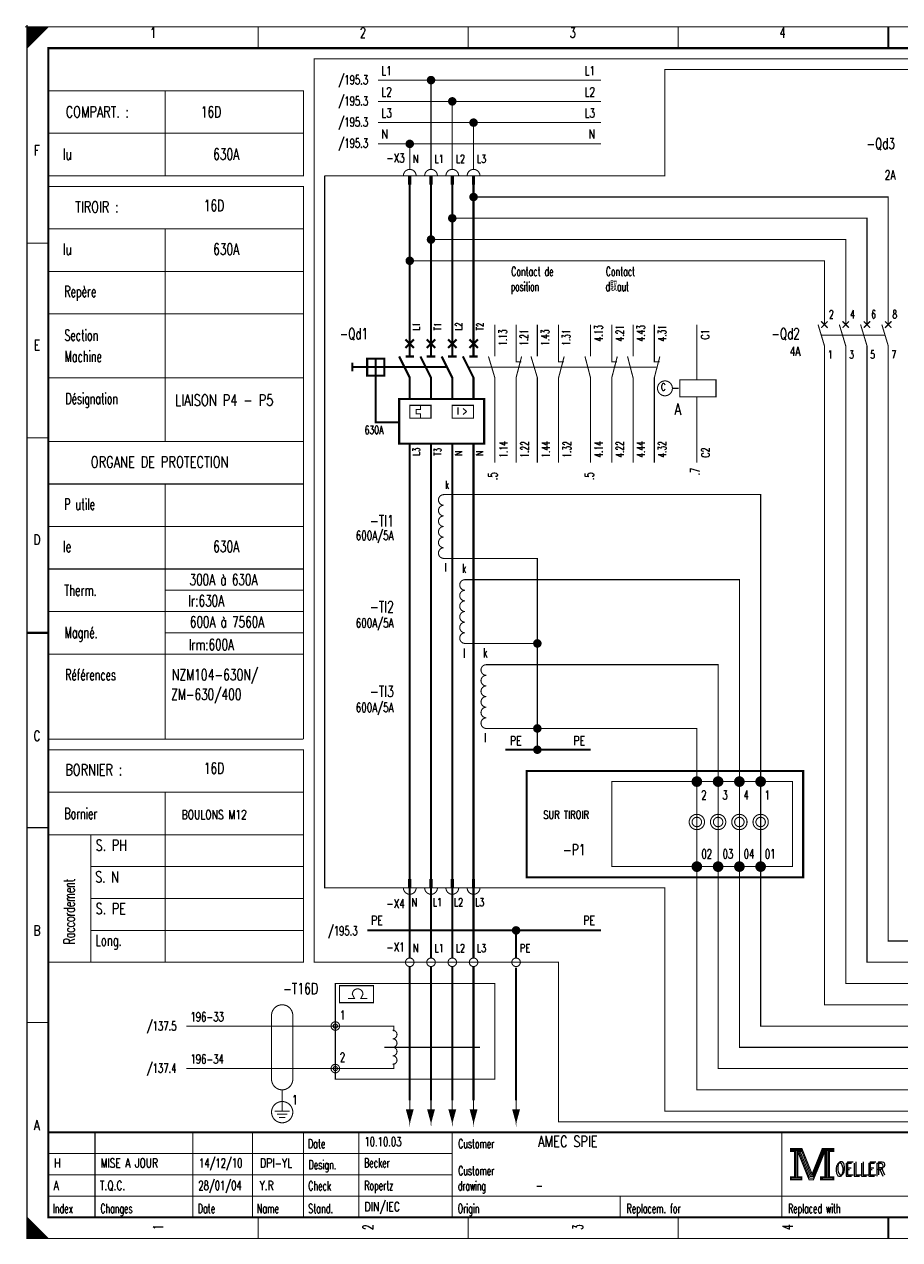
# Model space of a CAD drawing. Header units: centimetres. Extents: x 0 to 491, y -1040 to 69.
# Tile 93 of 181: x 300 to 321, y -760 to -731. Entities that reach past the tile are written whole.
import ezdxf
from ezdxf.enums import TextEntityAlignment as Align

# ---------------------------------------------------------------- set-up
doc = ezdxf.new("R2010")
doc.units = ezdxf.units.CM
doc.header["$MEASUREMENT"] = 0
doc.linetypes.add('GESTRICHELT', pattern=[3.75, 3, -0.75])
doc.linetypes.add('STRICH-PUNKT', pattern=[4.7, 3, -0.75, 0.2, -0.75])
doc.layers.get('0').update_dxf_attribs({"color": 9, "linetype": 'CONTINUOUS'})
doc.layers.add('0L', color=7, linetype='CONTINUOUS')
doc.layers.add('TEXTE', color=3, linetype='CONTINUOUS')
doc.styles.get("Standard").update_dxf_attribs({"font": 'romans.shx', "bigfont": 'TXT.shx'})

# ---------------------------------------------------------------- blocks, each defined once
blk = doc.blocks.new('BCIRCLE_FILLED')
at = {"color": 0, "linetype": 'Continuous', "const_width": 1, "flags": 128}
blk.add_lwpolyline([(0.5, 0, 1), (-0.5, 0, 1)], format="xyb", close=True, dxfattribs=at)

msp = doc.modelspace()

# ---------------------------------------------------------------- linework, layer by layer
at = {"color": 0}
for points, const_width in [([(299.95, -731.5), (300.05, -731.5)], 0.025), ([(299.95, -731.5), (300.05, -731.5)], 0.025), ([(299.95, -731.5), (300.05, -731.5)], 0.025), ([(299.95, -731.5), (300.05, -731.5)], 0.025), ([(299.95, -731.5), (300.05, -731.5)], 0.025), ([(299.95, -731.5), (300.05, -731.5)], 0.025), ([(299.95, -731.5), (300.05, -731.5)], 0.025), ([(299.95, -731.5), (300.05, -731.5)], 0.025), ([(299.95, -731.5), (300.05, -731.5)], 0.025), ([(299.95, -731.5), (300.05, -731.5)], 0.025), ([(299.95, -731.5), (300.05, -731.5)], 0.025), ([(299.95, -731.5), (300.05, -731.5)], 0.025), ([(299.95, -731.5), (300.05, -731.5)], 0.025), ([(299.95, -731.5), (300.05, -731.5)], 0.025), ([(299.95, -731.5), (300.05, -731.5)], 0.025), ([(299.95, -731.5), (300.05, -731.5)], 0.025), ([(299.95, -731.5), (300.05, -731.5)], 0.025), ([(300, -731.45), (300, -731.55)], 0.025), ([(300, -731.45), (300, -731.55)], 0.025), ([(300, -731.45), (300, -731.55)], 0.025), ([(300, -731.45), (300, -731.55)], 0.025), ([(300, -731.45), (300, -731.55)], 0.025), ([(300, -731.45), (300, -731.55)], 0.025), ([(300, -731.45), (300, -731.55)], 0.025), ([(300, -731.45), (300, -731.55)], 0.025), ([(300, -731.45), (300, -731.55)], 0.025), ([(300, -731.45), (300, -731.55)], 0.025), ([(300, -731.45), (300, -731.55)], 0.025), ([(300, -731.45), (300, -731.55)], 0.025), ([(300, -731.45), (300, -731.55)], 0.025), ([(300, -731.45), (300, -731.55)], 0.025), ([(300, -731.45), (300, -731.55)], 0.025), ([(300, -731.45), (300, -731.55)], 0.025), ([(300, -731.45), (300, -731.55)], 0.025), ([(305.438, -731.5), (305.438, -732)], 0.025), ([(310.375, -731.5), (310.375, -732)], 0.025), ([(315.312, -731.5), (315.312, -732)], 0.025), ([(320.25, -732), (320.25, -731.5)], 0.05), ([(320.25, -731.5), (320.25, -732)], 0.025), ([(303.25, -733), (303.25, -735)], 0.025), ([(300.5, -734), (306.5, -734)], 0.025), ([(309, -735), (309, -735.2)], 0.025), ([(309.5, -735), (309.5, -735.2)], 0.025), ([(310, -735), (310, -735.2)], 0.025), ([(310.5, -735), (310.5, -735.2)], 0.025), ([(300.5, -736.25), (306.5, -736.25)], 0.025), ([(303.25, -736.25), (303.25, -741.25)], 0.025), ([(300, -736.583), (300.5, -736.583)], 0.025), ([(300.5, -737.25), (306.5, -737.25)], 0.025), ([(300.5, -738.25), (306.5, -738.25)], 0.025), ([(318.675, -738.425), (318.825, -738.575)], 0.03), ([(318.825, -738.425), (318.725, -738.525)], 0.03), ([(319.175, -738.425), (319.325, -738.575)], 0.03), ([(319.325, -738.425), (319.175, -738.575)], 0.03), ([(319.825, -738.425), (319.675, -738.575)], 0.03), ([(319.675, -738.425), (319.825, -738.575)], 0.03), ([(320.325, -738.425), (320.175, -738.575)], 0.03), ([(320.175, -738.425), (320.325, -738.575)], 0.03), ([(309, -738.5), (309, -739.25)], 0.05), ([(309.5, -738.5), (309.5, -739.25)], 0.05), ([(310, -738.5), (310, -739.25)], 0.05), ([(310.5, -738.5), (310.5, -739.25)], 0.05), ([(311, -739.25), (311, -738.5)], 0.025), ([(311.5, -739.25), (311.5, -738.5)], 0.025), ([(312, -739.25), (312, -738.5)], 0.025), ([(312.5, -739.25), (312.5, -738.5)], 0.025), ([(313.25, -739), (313.25, -738.5)], 0.025), ([(313.75, -739), (313.75, -738.5)], 0.025), ([(314.25, -739), (314.25, -738.5)], 0.025), ([(314.75, -739), (314.75, -738.5)], 0.025), ([(315.75, -739.8), (315.75, -738.5)], 0.025), ([(318.6, -738.5), (318.75, -739)], 0.025), ([(318.8, -738.45), (318.675, -738.575)], 0.03), ([(319.1, -738.5), (319.25, -739)], 0.025), ([(319.6, -738.5), (319.75, -739)], 0.025), ([(320.1, -738.5), (320.25, -739)], 0.025), ([(308.9, -738.85), (309.1, -739.05)], 0.05), ([(309.1, -738.85), (308.9, -739.05)], 0.05), ([(309.6, -738.85), (309.4, -739.05)], 0.05), ([(309.4, -738.85), (309.6, -739.05)], 0.05), ([(309.9, -738.85), (310.1, -739.05)], 0.05), ([(310.1, -738.85), (309.9, -739.05)], 0.05), ([(310.4, -738.85), (310.6, -739.05)], 0.05), ([(310.6, -738.85), (310.4, -739.05)], 0.05), ([(308.9, -739.25), (309.1, -739.25)], 0.05), ([(309.4, -739.25), (309.6, -739.25)], 0.05), ([(309.9, -739.25), (310.1, -739.25)], 0.05), ([(310.4, -739.25), (310.6, -739.25)], 0.05), ([(313.25, -739.25), (313.25, -739)], 0.025), ([(313.75, -739.25), (313.75, -739)], 0.025), ([(314.25, -739.25), (314.25, -739)], 0.025), ([(314.75, -739.25), (314.75, -739)], 0.025), ([(307.65, -739.4), (307.65, -739.6)], 0.05), ([(300.5, -739.75), (306.5, -739.75)], 0.025), ([(315.75, -740.2), (315.75, -741.75)], 0.025), ([(311, -740.5), (311, -741.75)], 0.025), ([(311.5, -740.5), (311.5, -741.75)], 0.025), ([(312, -740.5), (312, -741.75)], 0.025), ([(312.5, -740.5), (312.5, -741.75)], 0.025), ([(313.25, -740.5), (313.25, -741.75)], 0.025), ([(313.75, -740.5), (313.75, -741.75)], 0.025), ([(314.25, -740.5), (314.25, -741.75)], 0.025), ([(314.75, -740.5), (314.75, -741.75)], 0.025), ([(300, -741.167), (300.5, -741.167)], 0.025), ([(300.5, -741.25), (306.5, -741.25)], 0.025), ([(309, -741.3), (309, -741.75)], 0.05), ([(309.5, -741.3), (309.5, -741.75)], 0.05), ([(310, -741.3), (310, -741.75)], 0.05), ([(310.5, -741.3), (310.5, -741.75)], 0.05), ([(300.5, -742.25), (306.5, -742.25)], 0.025), ([(303.25, -742.25), (303.25, -748.25)], 0.025), ([(300.5, -743.25), (306.5, -743.25)], 0.025), ([(300.5, -744.25), (306.5, -744.25)], 0.025), ([(303.25, -744.75), (306.5, -744.75)], 0.025), ([(300.5, -745.25), (306.5, -745.25)], 0.025), ([(300.5, -745.75), (300, -745.75)], 0.05), ([(300, -745.75), (300.5, -745.75)], 0.025), ([(303.25, -745.75), (306.5, -745.75)], 0.025), ([(300.5, -746.25), (306.5, -746.25)], 0.025), ([(300.5, -748.25), (306.5, -748.25)], 0.025), ([(315.75, -750), (315.75, -749.25)], 0.025), ([(316.25, -750), (316.25, -749.25)], 0.025), ([(316.75, -750), (316.75, -749.25)], 0.025), ([(317.25, -750), (317.25, -749.25)], 0.025), ([(303.25, -749.5), (303.25, -753.5)], 0.025), ([(306.5, -749.5), (306.5, -750.25)], 0.025), ([(300, -750.333), (300.5, -750.333)], 0.025), ([(315.75, -750.4), (315.75, -751.25)], 0.025), ([(316.25, -750.4), (316.25, -751.25)], 0.025), ([(316.75, -750.4), (316.75, -751.25)], 0.025), ([(317.25, -750.4), (317.25, -751.25)], 0.025), ([(300.5, -750.5), (306.5, -750.5)], 0.025), ([(301.5, -750.5), (301.5, -753.5)], 0.025), ([(301.5, -751.25), (306.5, -751.25)], 0.025), ([(309, -751.55), (309, -751.75)], 0.025), ([(309.5, -751.55), (309.5, -751.75)], 0.025), ([(310, -751.55), (310, -751.75)], 0.025), ([(310.5, -751.55), (310.5, -751.75)], 0.025), ([(301.5, -752), (306.5, -752)], 0.025), ([(301.5, -752.75), (306.5, -752.75)], 0.025), ([(300, -754.917), (300.5, -754.917)], 0.025), ([(308.4, -755.5), (310.65, -755.5)], 0.025), ([(305.825, -757), (306.175, -757)], 0.025), ([(306, -756.85), (306, -757)], 0.025), ([(309, -756.75), (309, -757.25)], 0.025), ([(309.5, -756.75), (309.5, -757.25)], 0.025), ([(310, -756.75), (310, -757.25)], 0.025), ([(310.5, -756.75), (310.5, -757.25)], 0.025), ([(311.5, -756.75), (311.5, -757.25)], 0.025), ([(305.875, -757.075), (306.125, -757.075)], 0.025), ([(305.925, -757.15), (306.075, -757.15)], 0.025), ([(340, -757.5), (300.5, -757.5)], 0.05), ([(301.6, -759.5), (301.6, -757.5)], 0.025), ([(303.9, -759.5), (303.9, -757.5)], 0.025), ([(305.3, -759.5), (305.3, -757.5)], 0.025), ([(306.5, -757.5), (306.5, -759.5)], 0.025), ([(307.8, -757.5), (307.8, -759.5)], 0.025), ([(310, -757.5), (310, -759.5)], 0.025), ([(317.75, -757.5), (317.75, -759.5)], 0.025), ([(300.5, -758), (310, -758)], 0.025), ([(318.15, -757.95), (318.4, -758.58)], 0.025), ([(318.47, -758.51), (318.7, -757.94)], 0.025), ([(300.5, -758.5), (310, -758.5)], 0.025), ([(318.4, -758.58), (318.46, -758.58)], 0.025), ([(300.5, -759), (322, -759)], 0.025), ([(313.95, -759), (313.95, -759.5)], 0.025), ([(305.438, -760), (305.438, -759.5)], 0.025), ([(310.375, -760), (310.375, -759.5)], 0.025), ([(315.312, -760), (315.312, -759.5)], 0.025), ([(320.25, -759.5), (320.25, -760)], 0.05), ([(320.25, -760), (320.25, -759.5)], 0.025), ([(300.475, -760), (300.475, -759.975)], 0.025)]:
    msp.add_lwpolyline(points, dxfattribs=dict(at, const_width=const_width))
at = {"color": 0, "flags": 128}
for points, const_width in [([(300, -745.75), (300, -731.5), (340.5, -731.5), (340.5, -760), (300, -760), (300, -745.75)], 0.025), ([(300, -731.5), (300.5, -731.5), (300, -732), (300, -731.5)], 0.025), ([(300.025, -731.5), (300.025, -731.975), (300.05, -731.95), (300.05, -731.5), (300.075, -731.5), (300.075, -731.925), (300.1, -731.9), (300.1, -731.5), (300.125, -731.5), (300.125, -731.875), (300.15, -731.85), (300.15, -731.5), (300.175, -731.5), (300.175, -731.825), (300.2, -731.8)], 0.025), ([(300.2, -731.8), (300.2, -731.5), (300.225, -731.5), (300.225, -731.775), (300.25, -731.75), (300.25, -731.5), (300.275, -731.5), (300.275, -731.725), (300.3, -731.7), (300.3, -731.5), (300.325, -731.5), (300.325, -731.675), (300.35, -731.65), (300.35, -731.5), (300.375, -731.5)], 0.025), ([(300.375, -731.5), (300.375, -731.625), (300.4, -731.6), (300.4, -731.5), (300.425, -731.5), (300.425, -731.575), (300.45, -731.55), (300.45, -731.5), (300.475, -731.5), (300.475, -731.525)], 0.025), ([(313.5, -732.75), (308.25, -732.75)], 0.025), ([(309.5, -734.85), (309.5, -732.75)], 0.025), ([(300.5, -733), (306.5, -733), (306.5, -735), (300.5, -735)], 0.025), ([(313.5, -733.25), (308.25, -733.25)], 0.025), ([(310, -734.85), (310, -733.25)], 0.025), ([(313.5, -733.75), (308.25, -733.75)], 0.025), ([(310.5, -734.85), (310.5, -733.75)], 0.025), ([(313.5, -734.25), (308.25, -734.25)], 0.025), ([(309, -734.85), (309, -734.25)], 0.025), ([(300.5, -735.25), (306.5, -735.25), (306.5, -748.25)], 0.025), ([(309, -738.5), (309, -735.2)], 0.05), ([(309.5, -738.5), (309.5, -735.2)], 0.05), ([(310, -738.5), (310, -735.2)], 0.05), ([(310.5, -738.5), (310.5, -735.2)], 0.05), ([(320.25, -738.5), (320.25, -735.5), (310.5, -735.5)], 0.025), ([(319.75, -738.5), (319.75, -736), (310, -736)], 0.025), ([(319.25, -738.5), (319.25, -736.5), (309.5, -736.5)], 0.025), ([(318.75, -738.5), (318.75, -737), (309, -737)], 0.025), ([(308.75, -739.25), (309, -739.75), (309, -740.25)], 0.05), ([(309.25, -739.25), (309.5, -739.75), (309.5, -740.25)], 0.05), ([(309.75, -739.25), (310, -739.75), (310, -740.25)], 0.05), ([(310.25, -739.25), (310.5, -739.75), (310.5, -740.25)], 0.05), ([(310.85, -739.25), (311, -739.75), (311, -740.5)], 0.025), ([(311.63, -739.25), (311.5, -739.75), (311.5, -740.5)], 0.025), ([(311.5, -739.25), (311.5, -739.375), (311.625, -739.375)], 0.025), ([(311.85, -739.25), (312, -739.75), (312, -740.5)], 0.025), ([(312.63, -739.25), (312.5, -739.75), (312.5, -740.5)], 0.025), ([(312.5, -739.25), (312.5, -739.375), (312.625, -739.375)], 0.025), ([(313.12, -739.25), (313.25, -739.75), (313.25, -740.5)], 0.025), ([(313.75, -739.25), (313.75, -739.375), (313.875, -739.375)], 0.025), ([(313.88, -739.25), (313.75, -739.75), (313.75, -740.5)], 0.025), ([(314.12, -739.25), (314.25, -739.75), (314.25, -740.5)], 0.025), ([(314.75, -739.25), (314.75, -739.375), (314.875, -739.375)], 0.025), ([(314.88, -739.25), (314.75, -739.75), (314.75, -740.5)], 0.025), ([(333.55, -754.5), (318.75, -754.5), (318.75, -739)], 0.025), ([(333.55, -754), (319.25, -754), (319.25, -739)], 0.025), ([(333.55, -753.5), (319.75, -753.5), (319.75, -739)], 0.025), ([(333.55, -753), (320.25, -753), (320.25, -739)], 0.025), ([(308.2, -739.3), (308.2, -739.7), (308.2, -739.5), (308, -739.5), (308.4, -739.5)], 0.05), ([(308.75, -740.25), (310.75, -740.25), (310.75, -741.3), (308.75, -741.3), (308.75, -740.25), (308.8, -740.25)], 0.05), ([(309.25, -740.4), (309.25, -740.5), (309.15, -740.5), (309.15, -740.6), (309.25, -740.6), (309.25, -740.7)], 0.025), ([(309, -751.55), (309, -741.75)], 0.05), ([(309.5, -751.55), (309.5, -741.75)], 0.05), ([(310, -751.55), (310, -741.75)], 0.05), ([(310.5, -751.55), (310.5, -741.75)], 0.05), ([(333.55, -755), (317.25, -755), (317.25, -742.5), (309.8, -742.5)], 0.025), ([(312, -746), (312, -744), (309.8, -744)], 0.025), ([(333.55, -755.5), (316.75, -755.5), (316.75, -744.5), (310.3, -744.5)], 0.025), ([(312, -748), (312, -746), (310.3, -746)], 0.025), ([(333.55, -756), (316.25, -756), (316.25, -746.5), (310.8, -746.5)], 0.025), ([(312, -748.5), (312, -748), (310.8, -748)], 0.025), ([(333.55, -756.5), (315.75, -756.5), (315.75, -748), (312, -748)], 0.025), ([(300.5, -748.5), (306.5, -748.5), (306.5, -749.5), (300.5, -749.5)], 0.025), ([(306.5, -750.25), (306.5, -753.5), (300.5, -753.5)], 0.025), ([(309, -753.4), (309, -751.9)], 0.05), ([(309.5, -753.4), (309.5, -751.9)], 0.05), ([(310, -753.4), (310, -751.9)], 0.05), ([(310.5, -753.4), (310.5, -751.9)], 0.05), ([(307.35, -754.25), (307.35, -754.05), (308.15, -754.05), (308.15, -754.45), (307.35, -754.45), (307.35, -754.25)], 0.025), ([(307.65, -754.25), (307.7, -754.35), (307.55, -754.35)], 0.025), ([(307.9, -754.25), (307.85, -754.35), (308, -754.35)], 0.025), ([(307.25, -755), (303.75, -755)], 0.025), ([(308.625, -755.125), (308.625, -755), (307.25, -755)], 0.025), ([(307.25, -756), (303.75, -756)], 0.025), ([(308.625, -755.875), (308.625, -756), (307.25, -756)], 0.025), ([(306, -757), (306, -756.5)], 0.025), ([(309, -757.25), (309.075, -756.975), (308.925, -756.975), (309, -757.25), (309.05, -756.975), (309.025, -756.975), (309, -757.25), (308.975, -756.975), (308.95, -756.975), (309, -757.25)], 0.025), ([(309.5, -757.25), (309.575, -756.975), (309.425, -756.975), (309.5, -757.25), (309.55, -756.975), (309.525, -756.975), (309.5, -757.25), (309.475, -756.975), (309.45, -756.975), (309.5, -757.25)], 0.025), ([(310, -757.25), (310.075, -756.975), (309.925, -756.975), (310, -757.25), (310.05, -756.975), (310.025, -756.975), (310, -757.25), (309.975, -756.975), (309.95, -756.975), (310, -757.25)], 0.025), ([(310.5, -757.25), (310.575, -756.975), (310.425, -756.975), (310.5, -757.25), (310.55, -756.975), (310.525, -756.975), (310.5, -757.25), (310.475, -756.975), (310.45, -756.975), (310.5, -757.25)], 0.025), ([(311.5, -757.25), (311.575, -756.975), (311.425, -756.975), (311.5, -757.25), (311.55, -756.975), (311.525, -756.975), (311.5, -757.25), (311.475, -756.975), (311.45, -756.975), (311.5, -757.25)], 0.025), ([(317.95, -757.88), (317.95, -757.95), (318.05, -757.95), (318.05, -758.55), (317.95, -758.55), (317.95, -758.62), (318.22, -758.62), (318.22, -758.55), (318.12, -758.55), (318.12, -757.95), (318.22, -757.95), (318.22, -757.88), (317.95, -757.88)], 0.025), ([(318.07, -757.93), (318.07, -758.57), (318.1, -758.57), (318.1, -757.93)], 0.025), ([(318.12, -757.95), (318.39, -758.62), (318.49, -758.62), (318.76, -757.95)], 0.025), ([(318.18, -757.95), (318.42, -758.54), (318.46, -758.54)], 0.025), ([(318.22, -757.88), (318.46, -758.48), (318.7, -757.88)], 0.025), ([(318.22, -757.95), (318.44, -758.51), (318.47, -758.51)], 0.025), ([(318.46, -758.58), (318.49, -758.58), (318.74, -757.95)], 0.025), ([(318.46, -758.54), (318.48, -758.54), (318.72, -757.95)], 0.025), ([(318.76, -757.95), (318.76, -758.55), (318.66, -758.55), (318.66, -758.62), (318.71, -758.62)], 0.025), ([(318.7, -757.88), (318.7, -757.95), (318.8, -757.95), (318.8, -758.55), (318.7, -758.55), (318.7, -758.62), (318.97, -758.62), (318.97, -758.55), (318.87, -758.55), (318.87, -757.95), (318.97, -757.95), (318.97, -757.88), (318.7, -757.88)], 0.025), ([(318.78, -757.93), (318.78, -758.57), (318.83, -758.57), (318.83, -757.93), (318.85, -757.93), (318.85, -758.57)], 0.025), ([(300, -759.5), (300, -760), (300.5, -760), (300, -759.5), (300.025, -759.525), (300.025, -760), (300.05, -760), (300.05, -759.55), (300.075, -759.575), (300.075, -760), (300.1, -760), (300.1, -759.6), (300.125, -759.625), (300.125, -760), (300.15, -760)], 0.025), ([(300.15, -760), (300.15, -759.65), (300.175, -759.675), (300.175, -760), (300.2, -760), (300.2, -759.7), (300.225, -759.725), (300.225, -760), (300.25, -760), (300.25, -759.75), (300.275, -759.775), (300.275, -760), (300.3, -760), (300.3, -759.8), (300.325, -759.825)], 0.025), ([(300.325, -759.825), (300.325, -760), (300.35, -760), (300.35, -759.85), (300.375, -759.875), (300.375, -760), (300.4, -760), (300.4, -759.9), (300.425, -759.925), (300.425, -760), (300.45, -760), (300.45, -759.95), (300.475, -759.975)], 0.025)]:
    msp.add_lwpolyline(points, dxfattribs=dict(at, const_width=const_width))
for points, const_width in [([(300, -731.5), (340.5, -731.5), (340.5, -760), (300, -760)], 0.025), ([(300.5, -732), (340, -732), (340, -759.5), (300.5, -759.5)], 0.05), ([(300.5, -732), (340, -732), (340, -759.5), (300.5, -759.5)], 0.025), ([(308.975, -735), (309.025, -735), (309.025, -735.2), (308.975, -735.2)], 0.025), ([(309.475, -735), (309.525, -735), (309.525, -735.2), (309.475, -735.2)], 0.025), ([(309.975, -735), (310.025, -735), (310.025, -735.2), (309.975, -735.2)], 0.025), ([(310.475, -735), (310.525, -735), (310.525, -735.2), (310.475, -735.2)], 0.025), ([(308, -739.7), (308.4, -739.7), (308.4, -739.3), (308, -739.3)], 0.05), ([(315.35, -739.8), (316.2, -739.8), (316.2, -740.2), (315.35, -740.2)], 0.025), ([(309, -740.4), (309.5, -740.4), (309.5, -740.7), (309, -740.7)], 0.025), ([(310, -740.4), (310.5, -740.4), (310.5, -740.7), (310, -740.7)], 0.025), ([(318, -751.25), (313.75, -751.25), (313.75, -749.25), (318, -749.25)], 0.025), ([(308.975, -751.75), (309.025, -751.75), (309.025, -751.55), (308.975, -751.55)], 0.025), ([(309.475, -751.75), (309.525, -751.75), (309.525, -751.55), (309.475, -751.55)], 0.025), ([(309.975, -751.75), (310.025, -751.75), (310.025, -751.55), (309.975, -751.55)], 0.025), ([(310.475, -751.75), (310.525, -751.75), (310.525, -751.55), (310.475, -751.55)], 0.025), ([(317.97, -757.9), (318.2, -757.9), (318.2, -757.93), (317.97, -757.93)], 0.025), ([(318.72, -757.9), (318.95, -757.9), (318.95, -757.93), (318.72, -757.93)], 0.025), ([(317.97, -758.57), (318.2, -758.57), (318.2, -758.6), (317.97, -758.6)], 0.025), ([(318.68, -758.57), (318.95, -758.57), (318.95, -758.6), (318.68, -758.6)], 0.025)]:
    msp.add_lwpolyline(points, close=True, dxfattribs=dict(at, const_width=const_width))
at = {"color": 0, "linetype": 'GESTRICHELT', "flags": 128}
for points, const_width in [([(306.75, -732.25), (335, -732.25), (335, -757.25), (312.5, -757.25), (312.5, -753.5), (306.75, -753.5), (306.75, -732.25)], 0.025), ([(307, -735), (315, -735), (315, -732.5), (333.75, -732.5), (333.75, -737.5)], 0.025), ([(333.75, -740.75), (333.75, -757), (315, -757), (315, -751.75), (307, -751.75), (307, -735)], 0.025), ([(308.2, -739.7), (308.2, -740.8), (308.75, -740.8)], 0.05), ([(309, -756.75), (309, -753.6)], 0.05), ([(309.5, -756.75), (309.5, -753.6)], 0.05), ([(310, -756.75), (310, -753.6)], 0.05), ([(310.5, -756.75), (310.5, -753.6)], 0.05)]:
    msp.add_lwpolyline(points, dxfattribs=dict(at, const_width=const_width))
at = {"color": 0, "const_width": 0.025, "flags": 128}
for points in [[(309.15, -735, 1), (308.85, -735, 1)], [(309.65, -735, 1), (309.35, -735, 1)], [(310.15, -735, 1), (309.85, -735, 1)], [(310.65, -735, 1), (310.35, -735, 1)], [(309.8, -742.5, 1), (309.8, -742.75, 1)], [(309.8, -742.75, 1), (309.8, -743, 1)], [(309.8, -743, 1), (309.8, -743.25, 1)], [(309.8, -743.25, 1), (309.8, -743.5, 1)], [(309.8, -743.5, 1), (309.8, -743.75, 1)], [(309.8, -743.75, 1), (309.8, -744, 1)], [(310.3, -744.5, 1), (310.3, -744.75, 1)], [(310.3, -744.75, 1), (310.3, -745, 1)], [(310.3, -745, 1), (310.3, -745.25, 1)], [(310.3, -745.25, 1), (310.3, -745.5, 1)], [(310.3, -745.5, 1), (310.3, -745.75, 1)], [(310.3, -745.75, 1), (310.3, -746, 1)], [(310.8, -746.5, 1), (310.8, -746.75, 1)], [(310.8, -746.75, 1), (310.8, -747, 1)], [(310.8, -747, 1), (310.8, -747.25, 1)], [(310.8, -747.25, 1), (310.8, -747.5, 1)], [(310.8, -747.5, 1), (310.8, -747.75, 1)], [(310.8, -747.75, 1), (310.8, -748, 1)], [(308.85, -751.75, 1), (309.15, -751.75, 1)], [(309.35, -751.75, 1), (309.65, -751.75, 1)], [(309.85, -751.75, 1), (310.15, -751.75, 1)], [(310.35, -751.75, 1), (310.65, -751.75, 1)], [(307.9, -754.25, 1), (307.65, -754.25, 1)], [(308.6, -755.3, 1), (308.6, -755.1, 1)], [(308.6, -755.5, 1), (308.6, -755.3, 1)], [(308.6, -755.7, 1), (308.6, -755.5, 1)], [(308.6, -755.9, 1), (308.6, -755.7, 1)]]:
    msp.add_lwpolyline(points, format="xyb", dxfattribs=at)
at = {"color": 0, "linetype": 'GESTRICHELT'}
for points, const_width in [([(318.675, -738.75), (320.175, -738.75)], 0.025), ([(308, -739.5), (307.65, -739.5)], 0.05), ([(308.4, -739.5), (309.85, -739.5)], 0.05), ([(310.35, -739.5), (312.55, -739.5)], 0.025), ([(312.55, -739.5), (312.8, -739.5)], 0.025), ([(314.8, -739.5), (312.75, -739.5)], 0.025), ([(315.175, -740), (315.325, -740)], 0.025), ([(305.75, -754.75), (305.75, -756.25)], 0.025), ([(306.25, -754.75), (306.25, -756.25)], 0.025)]:
    msp.add_lwpolyline(points, dxfattribs=dict(at, const_width=const_width))
at = {"color": 0, "flags": 128}
for points, const_width in [([(315.175, -740, 1), (314.825, -740, 1)], 0.025), ([(315.85, -749.25, 1), (315.65, -749.25, 1)], 0.05), ([(315.8, -749.25, 1), (315.7, -749.25, 1)], 0.05), ([(315.775, -749.25, 1), (315.725, -749.25, 1)], 0.05), ([(316.35, -749.25, 1), (316.15, -749.25, 1)], 0.05), ([(316.3, -749.25, 1), (316.2, -749.25, 1)], 0.05), ([(316.275, -749.25, 1), (316.225, -749.25, 1)], 0.05), ([(316.85, -749.25, 1), (316.65, -749.25, 1)], 0.05), ([(316.8, -749.25, 1), (316.7, -749.25, 1)], 0.05), ([(316.775, -749.25, 1), (316.725, -749.25, 1)], 0.05), ([(317.35, -749.25, 1), (317.15, -749.25, 1)], 0.05), ([(317.3, -749.25, 1), (317.2, -749.25, 1)], 0.05), ([(317.275, -749.25, 1), (317.225, -749.25, 1)], 0.05), ([(315.93, -750.2, 1), (315.57, -750.2, 1)], 0.025), ([(315.861, -750.2, 1), (315.639, -750.2, 1)], 0.025), ([(316.43, -750.2, 1), (316.07, -750.2, 1)], 0.025), ([(316.361, -750.2, 1), (316.139, -750.2, 1)], 0.025), ([(316.93, -750.2, 1), (316.57, -750.2, 1)], 0.025), ([(316.861, -750.2, 1), (316.639, -750.2, 1)], 0.025), ([(317.43, -750.2, 1), (317.07, -750.2, 1)], 0.025), ([(317.361, -750.2, 1), (317.139, -750.2, 1)], 0.025), ([(315.85, -751.25, 1), (315.65, -751.25, 1)], 0.05), ([(315.8, -751.25, 1), (315.7, -751.25, 1)], 0.05), ([(315.775, -751.25, 1), (315.725, -751.25, 1)], 0.05), ([(316.35, -751.25, 1), (316.15, -751.25, 1)], 0.05), ([(316.3, -751.25, 1), (316.2, -751.25, 1)], 0.05), ([(316.275, -751.25, 1), (316.225, -751.25, 1)], 0.05), ([(316.85, -751.25, 1), (316.65, -751.25, 1)], 0.05), ([(316.8, -751.25, 1), (316.7, -751.25, 1)], 0.05), ([(316.775, -751.25, 1), (316.725, -751.25, 1)], 0.05), ([(317.35, -751.25, 1), (317.15, -751.25, 1)], 0.05), ([(317.3, -751.25, 1), (317.2, -751.25, 1)], 0.05), ([(317.275, -751.25, 1), (317.225, -751.25, 1)], 0.05), ([(309.1, -753.5, 1), (308.9, -753.5, 1)], 0.025), ([(309.6, -753.5, 1), (309.4, -753.5, 1)], 0.025), ([(310.1, -753.5, 1), (309.9, -753.5, 1)], 0.025), ([(310.6, -753.5, 1), (310.4, -753.5, 1)], 0.025), ([(311.6, -753.5, 1), (311.4, -753.5, 1)], 0.025), ([(307.35, -755, 1), (307.15, -755, 1)], 0.025), ([(307.3, -755, 1), (307.2, -755, 1)], 0.025), ([(307.35, -756, 1), (307.15, -756, 1)], 0.025), ([(307.3, -756, 1), (307.2, -756, 1)], 0.025), ([(306.25, -757.025, 1), (305.75, -757.025, 1)], 0.025)]:
    msp.add_lwpolyline(points, format="xyb", close=True, dxfattribs=dict(at, const_width=const_width))
at = {"color": 0, "linetype": 'STRICH-PUNKT', "const_width": 0.05, "flags": 128}
for points in [[(313.25, -748.5), (311.25, -748.5)], [(313.5, -752.75), (308, -752.75)], [(311.5, -753.4), (311.5, -752.75)]]:
    msp.add_lwpolyline(points, dxfattribs=at)
msp.add_lwpolyline([(311.75, -749), (318.25, -749), (318.25, -751.5), (311.75, -751.5)], close=True, dxfattribs=at)
at = {"color": 0, "linetype": 'STRICH-PUNKT', "const_width": 0.05}
msp.add_lwpolyline([(311.5, -753.625), (311.5, -756.75)], dxfattribs=at)
at = {"color": 0, "linetype": 'GESTRICHELT', "const_width": 0.025, "flags": 128}
msp.add_lwpolyline([(307.25, -754), (311, -754), (311, -756.25), (307.25, -756.25)], close=True, dxfattribs=at)
for points in [[(306.25, -754.75, 1), (305.75, -754.75, 1)], [(305.75, -756.25, 1), (306.25, -756.25, 1)]]:
    msp.add_lwpolyline(points, format="xyb", dxfattribs=at)
at = {"layer": '0L', "color": 0}
for points in [[(308.975, -751.755), (309.025, -751.755), (308.975, -751.895), (309.025, -751.895)], [(309.475, -751.755), (309.525, -751.755), (309.475, -751.895), (309.525, -751.895)], [(309.975, -751.755), (310.025, -751.755), (309.975, -751.895), (310.025, -751.895)], [(310.475, -751.755), (310.525, -751.755), (310.475, -751.895), (310.525, -751.895)]]:
    msp.add_solid(points, dxfattribs=at)

# ---------------------------------------------------------------- block references
at = {"color": 0, "xscale": 0.1, "yscale": 0.1, "zscale": 0.1}
for p in [(309.5, -732.75), (310, -733.25), (310.5, -733.75), (309, -734.25), (310.5, -735.5), (310, -736), (309.5, -736.5), (309, -737), (312, -746), (312, -748), (312, -748), (312, -748.5), (311.5, -752.75)]:
    msp.add_blockref('BCIRCLE_FILLED', p, dxfattribs=at)

# ---------------------------------------------------------------- texts
at = {"color": 0}
for s, height, width, p in [('1', 0.238, 0.672, (302.965, -731.514)), ('2', 0.238, 0.672, (307.899, -731.514)), ('3', 0.238, 0.672, (312.832, -731.514)), ('4', 0.238, 0.672, (317.766, -731.514)), ('F', 0.238, 0.76, (300.233, -734.283)), ('E', 0.238, 0.76, (300.233, -738.861)), ('C', 0.167, 0.76, (314.962, -739.883)), ('D', 0.238, 0.76, (300.233, -743.439)), ('l', 0.214, 0.6, (310.277, -746.123)), ('C', 0.238, 0.76, (300.233, -748.053)), ('l', 0.214, 0.6, (310.774, -748.11)), ('-P1', 0.2619, 0.709333, (312.868, -750.722)), ('B', 0.238, 0.76, (300.233, -752.632)), ('A', 0.238, 0.76, (300.233, -757.21))]:
    msp.add_text(s, height=height, dxfattribs=dict(at, width=width)).set_placement(p, align=Align.TOP_CENTER)
for s, height, width, p in [('/195.3', 0.2143, 0.68, (308.023, -732.636)), ('L1', 0.2143, 0.716, (313.357, -732.423)), ('L2', 0.2143, 0.716, (313.357, -732.92)), ('/195.3', 0.2143, 0.68, (308.023, -733.133)), ('L3', 0.2143, 0.716, (313.357, -733.417)), ('/195.3', 0.2143, 0.68, (308.023, -733.63)), ('/195.3', 0.2143, 0.68, (308.023, -734.126)), ('N', 0.214, 0.76, (313.359, -733.913)), ('-Qd3', 0.2619, 0.682, (320.407, -734.112)), ('2A', 0.2143, 0.716, (320.419, -734.872)), ('-Qd1', 0.2619, 0.682, (308.02, -738.584)), ('-Qd2', 0.2619, 0.682, (318.171, -738.584)), ('4A', 0.2143, 0.716, (318.183, -739.024)), ('A', 0.262, 0.76, (315.381, -740.359)), ('630A', 0.1905, 0.694, (308.381, -740.884)), ('-TI1', 0.2619, 0.722, (308.627, -742.985)), ('600A/5A', 0.2143, 0.700571, (308.619, -743.354)), ('-TI2', 0.2619, 0.722, (308.627, -745.008)), ('600A/5A', 0.2143, 0.700571, (308.619, -745.413)), ('-TI3', 0.2619, 0.722, (308.627, -746.996)), ('600A/5A', 0.2143, 0.700571, (308.619, -747.4)), ('-X4', 0.2143, 0.709333, (308.882, -752.014)), ('PE', 0.2143, 0.76, (313.356, -752.405)), ('/195.3', 0.2143, 0.68, (307.775, -752.653)), ('-T16D', 0.2619, 0.712, (306.844, -753.988)), ('/137.5', 0.2143, 0.68, (303.516, -754.889)), ('/137.4', 0.2143, 0.68, (303.516, -755.883))]:
    msp.add_text(s, height=height, dxfattribs=dict(at, width=width)).set_placement(p, align=Align.TOP_RIGHT)
for s, height, width, p in [('L1', 0.2143, 0.716, (308.335, -732.423)), ('L2', 0.2143, 0.716, (308.335, -732.92)), ('COMPART. :', 0.2619, 0.7408, (300.912, -733.367)), ('16D', 0.2619, 0.701333, (304.089, -733.367)), ('L3', 0.2143, 0.716, (308.335, -733.417)), ('N', 0.214, 0.76, (308.332, -733.913)), ('Iu', 0.2619, 0.68, (300.847, -734.361)), ('630A', 0.2619, 0.694, (304.381, -734.361)), ('TIROIR :', 0.2619, 0.744, (301.135, -735.603)), ('16D', 0.2619, 0.701333, (304.16, -735.567)), ('Iu', 0.2619, 0.68, (300.847, -736.597)), ('630A', 0.2619, 0.694, (304.381, -736.597)), ('Contact de', 0.2143, 0.6256, (311.386, -737.143)), ('Contact', 0.2143, 0.622857, (313.61, -737.143)), ('Repère', 0.2619, 0.626667, (300.878, -737.59)), ('position', 0.2143, 0.6, (311.374, -737.498)), ('d馭aut', 0.2143, 0.6, (313.602, -737.498)), ('Section', 0.2619, 0.622857, (300.881, -738.62)), ('Machine', 0.2619, 0.622857, (300.887, -739.117)), ('1', 0.191, 0.672, (318.835, -739.109)), ('3', 0.191, 0.672, (319.332, -739.109)), ('5', 0.191, 0.672, (319.829, -739.109)), ('7', 0.191, 0.672, (320.326, -739.109)), ('Désignation', 0.26194, 0.614545, (300.905, -740.11)), ('LIAISON P4 - P5', 0.26194, 0.76, (303.483, -740.146)), ('I >', 0.1667, 0.717333, (310.109, -740.451)), ('ORGANE DE PROTECTION', 0.26194, 0.7536, (301.497, -741.601)), ('P utile', 0.2619, 0.636571, (300.874, -742.595)), ('Ie', 0.2619, 0.68, (300.847, -743.589)), ('630A', 0.2619, 0.694, (304.381, -743.589)), ('l', 0.191, 0.6, (309.818, -744.114)), ('300A à 630A', 0.26194, 0.685818, (303.823, -744.369)), ('Therm.', 0.2619, 0.642667, (300.878, -744.618)), ('Ir:630A ', 0.2619, 0.691, (303.792, -744.866)), ('Magné.', 0.2619, 0.636571, (300.884, -745.612)), ('600A à 7560A', 0.26194, 0.684667, (303.831, -745.363)), ('Irm:600A ', 0.2619, 0.680889, (303.803, -745.896)), ('Références', 0.2619, 0.616, (300.901, -746.605)), ('NZM104-630N/', 0.26194, 0.705333, (303.409, -746.605)), ('ZM-630/400', 0.2619, 0.6944, (303.391, -747.067)), ('PE', 0.2143, 0.76, (311.354, -748.181)), ('PE', 0.2143, 0.76, (312.845, -748.181)), ('BORNIER :', 0.2619, 0.745778, (300.901, -748.841)), ('16D', 0.2619, 0.701333, (304.16, -748.806)), ('2', 0.214, 0.672, (315.854, -749.459)), ('3', 0.214, 0.672, (316.351, -749.459)), ('4', 0.214, 0.672, (316.848, -749.459)), ('1', 0.214, 0.672, (317.345, -749.459)), ('Bornier', 0.2619, 0.622857, (300.878, -749.871)), ('BOULONS M12', 0.21431, 0.738182, (303.637, -749.92)), ('SUR TIROIR', 0.1905, 0.7536, (312.138, -749.934)), ('S. PH', 0.2619, 0.7344, (301.615, -750.616)), ('02', 0.2143, 0.672, (315.859, -750.843)), ('03', 0.2143, 0.672, (316.356, -750.843)), ('04', 0.2143, 0.672, (316.853, -750.843)), ('01', 0.2143, 0.672, (317.35, -750.843)), ('S. N', 0.2619, 0.728, (301.606, -751.361)), ('S. PE', 0.2619, 0.7344, (301.615, -752.107)), ('N', 0.191, 0.76, (309.041, -751.993)), ('L1', 0.1905, 0.716, (309.541, -751.993)), ('L2', 0.1905, 0.716, (310.038, -751.993)), ('L3', 0.1905, 0.716, (310.535, -751.993)), ('PE', 0.2143, 0.76, (308.089, -752.405)), ('Long.', 0.2619, 0.6512, (301.615, -752.852)), ('196-33', 0.2143, 0.676, (303.846, -754.676)), ('196-34', 0.2143, 0.676, (303.846, -755.67)), ('1', 0.214, 0.672, (306.236, -756.628)), ('Date', 0.2143, 0.64, (306.605, -757.658)), ('Customer', 0.2143, 0.62, (310.14, -757.658)), ('Design.', 0.2143, 0.636571, (306.619, -758.154)), ('Customer', 0.2143, 0.62, (310.14, -758.296)), ('OELLER', 0.3096, 0.76, (318.996, -758.225)), ('OELLER', 0.3096, 0.76, (318.996, -758.225)), ('OELLER', 0.3096, 0.76, (319.032, -758.19)), ('Check', 0.2143, 0.632, (306.612, -758.651)), ('drawing', 0.2143, 0.6, (310.133, -758.651)), ('Index', 0.2143, 0.632, (300.609, -759.184)), ('Changes', 0.2143, 0.622857, (301.726, -759.184)), ('Date', 0.2143, 0.64, (304.015, -759.184)), ('Name', 0.2143, 0.64, (305.404, -759.184)), ('Stand.', 0.2143, 0.642667, (306.612, -759.184)), ('Origin', 0.2143, 0.626667, (310.127, -759.184)), ('Replacem. for', 0.21431, 0.627077, (314.097, -759.184)), ('Replaced with', 0.21431, 0.619692, (317.895, -759.184))]:
    msp.add_text(s, height=height, dxfattribs=dict(at, width=width)).set_placement(p, align=Align.TOP_LEFT)
at = {"color": 0, "width": 0.709333}
for s, p in [('-X3', (308.882, -734.751)), ('-X1', (308.882, -753.313))]:
    msp.add_text(s, height=0.2143, dxfattribs=at).set_placement(p, align=Align.BOTTOM_RIGHT)
at = {"color": 0}
for s, height, width, p in [('N', 0.191, 0.76, (309.068, -734.755)), ('L1', 0.1905, 0.716, (309.585, -734.755)), ('L2', 0.1905, 0.716, (310.082, -734.755)), ('L3', 0.1905, 0.716, (310.579, -734.755)), ('2', 0.191, 0.672, (318.857, -738.411)), ('4', 0.191, 0.672, (319.354, -738.411)), ('6', 0.191, 0.672, (319.851, -738.411)), ('8', 0.191, 0.672, (320.348, -738.411)), ('k', 0.191, 0.6, (309.836, -742.422)), ('N', 0.191, 0.76, (309.068, -753.318)), ('L1', 0.1905, 0.716, (309.585, -753.318)), ('L2', 0.1905, 0.716, (310.082, -753.318)), ('L3', 0.1905, 0.716, (310.579, -753.318)), ('PE', 0.1905, 0.76, (311.586, -753.318)), ('1', 0.214, 0.672, (307.358, -754.91)), ('2', 0.214, 0.672, (307.358, -755.904)), ('10.10.03', 0.2143, 0.678, (307.934, -757.892)), ('AMEC SPIE', 0.2619, 0.752889, (312.016, -757.923)), ('Becker', 0.2143, 0.626667, (307.927, -758.389)), ('A', 0.214, 0.76, (300.621, -758.921)), ('T.Q.C.', 0.2143, 0.728, (301.716, -758.921)), ('28/01/04', 0.2143, 0.678, (304.029, -758.921)), ('Y.R', 0.2143, 0.738667, (305.467, -758.921)), ('Ropertz', 0.2143, 0.622857, (307.932, -758.921)), ('-', 0.214, 0.696, (311.965, -758.921)), ('DIN/IEC', 0.2143, 0.750857, (307.935, -759.418))]:
    msp.add_text(s, height=height, dxfattribs=dict(at, width=width)).set_placement(p, align=Align.BOTTOM_LEFT)
for s, height, width, p in [('L1', 0.1667, 0.716, (309.29, -738.638)), ('T1', 0.1667, 0.716, (309.789, -738.638)), ('L2', 0.1667, 0.716, (310.284, -738.638)), ('T2', 0.1667, 0.716, (310.782, -738.638)), ('L3', 0.1667, 0.716, (309.29, -741.584)), ('T3', 0.1667, 0.716, (309.789, -741.584)), ('N', 0.167, 0.76, (310.282, -741.584)), ('N', 0.167, 0.76, (310.779, -741.584)), ('Raccordement', 0.26194, 0.613333, (301.204, -753.076))]:
    msp.add_text(s, height=height, rotation=90, dxfattribs=dict(at, width=width)).set_placement(p, align=Align.BOTTOM_LEFT)
for s, height, width, p in [('1.13', 0.1905, 0.678, (311.093, -738.613)), ('1.21', 0.1905, 0.678, (311.59, -738.613)), ('1.43', 0.1905, 0.678, (312.087, -738.613)), ('1.31', 0.1905, 0.678, (312.584, -738.613)), ('C1', 0.1905, 0.716, (315.849, -738.613)), ('.5', 0.2143, 0.684, (310.845, -741.97)), ('.5', 0.2143, 0.684, (310.845, -741.97)), ('.5', 0.2143, 0.684, (313.116, -741.97)), ('.5', 0.2143, 0.684, (313.116, -741.97)), ('.7', 0.2143, 0.684, (315.601, -741.864)), ('.7', 0.2143, 0.684, (315.601, -741.864))]:
    msp.add_text(s, height=height, rotation=90, dxfattribs=dict(at, width=width)).set_placement(p, align=Align.TOP_RIGHT)
for s, width, p in [('4.13', 0.678, (313.346, -738.897)), ('4.21', 0.678, (313.843, -738.897)), ('4.43', 0.678, (314.34, -738.897)), ('4.31', 0.678, (314.837, -738.897)), ('1.14', 0.678, (311.11, -741.629)), ('1.22', 0.678, (311.607, -741.629)), ('1.44', 0.678, (312.104, -741.629)), ('1.32', 0.678, (312.601, -741.629)), ('4.14', 0.678, (313.346, -741.629)), ('4.22', 0.678, (313.843, -741.629)), ('4.44', 0.678, (314.34, -741.629)), ('4.32', 0.678, (314.837, -741.629)), ('C2', 0.716, (315.86, -741.629))]:
    msp.add_text(s, height=0.1905, rotation=90, dxfattribs=dict(at, width=width)).set_placement(p, align=Align.TOP_LEFT)
at = {"color": 0, "width": 0.6}
for p in [(310.277, -744.405), (310.774, -746.392)]:
    msp.add_text('k', height=0.214, dxfattribs=at).set_placement(p, align=Align.BOTTOM_CENTER)
at = {"color": 0, "width": 0.672}
for s, p in [('1', (302.965, -759.73)), ('2', (307.899, -759.73)), ('3', (312.832, -759.73)), ('4', (317.766, -759.73))]:
    msp.add_text(s, height=0.238, rotation=90, dxfattribs=at).set_placement(p, align=Align.TOP_CENTER)
at = {"layer": 'TEXTE'}
for s, height, width, p in [('H', 0.214, 0.76, (300.636, -758.393)), ('MISE A JOUR', 0.21431, 0.728, (301.731, -758.393)), ('14/12/10', 0.2143, 0.678, (304.044, -758.393)), ('DPI-YL', 0.2143, 0.738667, (305.481, -758.393))]:
    msp.add_text(s, height=height, dxfattribs=dict(at, width=width)).set_placement(p, align=Align.BOTTOM_LEFT)

doc.saveas('drawing.dxf')
